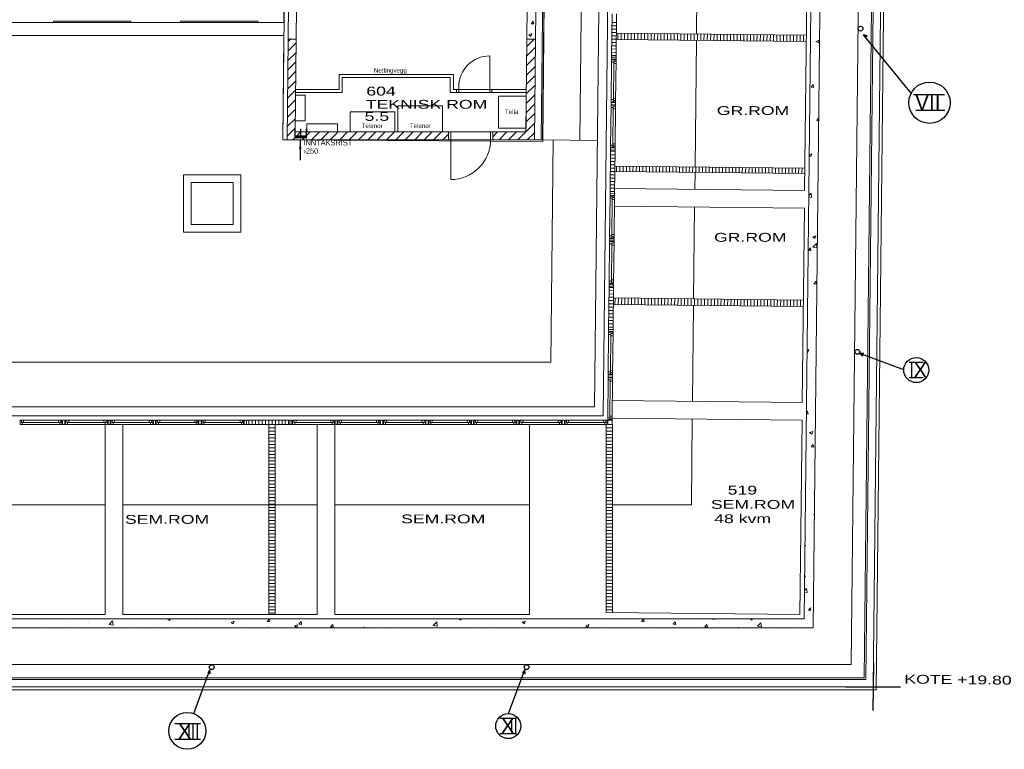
# Model space of a CAD drawing. Header units: millimetres. Extents: x 0 to 83727, y -867 to 61719.
# Tile 18 of 29: x 43952 to 66238, y 4804 to 21331. Entities that reach past the tile are written whole.
import ezdxf

# ---------------------------------------------------------------- set-up
doc = ezdxf.new("R2010")
doc.units = ezdxf.units.MM
doc.header["$LTSCALE"] = 50
doc.header["$MEASUREMENT"] = 0
doc.header["$PDMODE"] = 1
doc.linetypes.add('2V-CENT', pattern=[23, 20, -1.5, 0, -1.5])
doc.layers.get('0').update_dxf_attribs({"linetype": 'CONTINUOUS'})
for name, color, linetype in [('20606A200D001$0$A12-HEL1', 1, 'CONTINUOUS'), ('20606A200D001$0$A12-HEL2', 1, 'CONTINUOUS'), ('20606A200D001$0$A12-HEL3', 1, 'CONTINUOUS'), ('20606A200D001$0$A12-HEL4', 1, 'CONTINUOUS'), ('20606A200D001$0$A12-SKR1', 1, 'CONTINUOUS'), ('20606A200D001$0$A12-TXT1', 1, 'CONTINUOUS'), ('20606A200D001$0$A23-HEL1', 1, 'CONTINUOUS'), ('20606A200D001$0$A23-HEL2', 1, 'CONTINUOUS'), ('20606A200D001$0$A23-HEL3', 1, 'CONTINUOUS'), ('20606A200D001$0$A23-SKR1', 1, 'CONTINUOUS'), ('20606A200D001$0$A23-STI1', 1, 'CONTINUOUS'), ('20606A200D001$0$A24-HEL2', 1, 'CONTINUOUS'), ('20606A200D001$0$A24-SKR1', 1, 'CONTINUOUS'), ('20606A200D001$0$A26-HEL1', 1, 'CONTINUOUS'), ('20606A200D001$0$A26-HEL2', 1, 'CONTINUOUS'), ('20606A200D001$0$A26-HEL3', 1, 'CONTINUOUS'), ('20606A200D001$0$A26-STI1', 1, 'CONTINUOUS'), ('20606A200D001$0$A29-HEL1', 1, 'CONTINUOUS'), ('20606A200D001$0$omriss', 1, 'CONTINUOUS'), ('20606A200D001$0$Rominfo', 7, 'CONTINUOUS'), ('20606A200D001$0$Tekst', 7, 'CONTINUOUS'), ('V060-', 3, 'CONTINUOUS'), ('V070-', 3, 'CONTINUOUS'), ('V071-', 1, 'CONTINUOUS'), ('V090-', 2, 'CONTINUOUS'), ('V091', 1, 'CONTINUOUS')]:
    doc.layers.add(name, color=color, linetype=linetype)
doc.styles.add('20606A200D001$0$Standard', font='arial.ttf')
doc.styles.add('FISO', font='fiso')
doc.styles.add('SIMPLEX', font='SIMPLEX')

# ---------------------------------------------------------------- blocks, each defined once
blk = doc.blocks.new('VUN')
at = {"color": 0}
blk.add_circle((0, 0), 0.5, dxfattribs=at)
blk = doc.blocks.new('VAGG_P', base_point=(16250.5, 22586.5))
for p, q in [((16250, 22587.5), (16251, 22587.5)), ((16250, 22587.5), (16250, 22586.5)), ((16251, 22587.5), (16251, 22586.5))]:
    blk.add_line(p, q)
at = {"color": 6}
blk.add_line((16249.95, 22586.5), (16251.05, 22586.5), dxfattribs=at)
blk = doc.blocks.new('C3A', base_point=(16246, 22590.5))
at = {"color": 0, "linetype": 'ByBlock'}
blk.add_line((16247, 22590.5), (16246, 22590.5), dxfattribs=at)
blk = doc.blocks.new('K3A', base_point=(16246, 22590.5))
at = {"color": 0, "linetype": 'ByBlock'}
for p, q in [((16246, 22591), (16247, 22591)), ((16247, 22591), (16247, 22590)), ((16247, 22590), (16246, 22590))]:
    blk.add_line(p, q, dxfattribs=at)
blk = doc.blocks.new('33A', base_point=(16246, 22590.5))
blk.add_point((16247, 22590.5))
at = {"color": 0, "linetype": 'ByBlock'}
blk.add_blockref('K3A', (16246, 22590.5), dxfattribs=at)
at = {"color": 1, "linetype": '2V-CENT'}
blk.add_blockref('C3A', (16246, 22590.5), dxfattribs=at)
at = {"style": 'SIMPLEX', "flags": 3}
blk.add_attdef('0', (16246, 22590.5), '', height=1, dxfattribs=at)
blk = doc.blocks.new('V420', base_point=(455, 404.5))
blk.add_line((455, 404.5), (464, 404.5))
blk.add_solid([(455, 404.5), (459, 405), (459, 404)])
blk = doc.blocks.new('20606A200D001')
at = {"layer": '20606A200D001$0$A12-HEL1', "color": 7, "linetype": 'Continuous', "lineweight": 0}
for p, q in [((65118, 19815), (65118, 20153)), ((65188, 19745), (65188, 20083)), ((64351, 19685), (64132, 19685)), ((64351, 19107), (64351, 19685)), ((64130, 19107), (64351, 19107))]:
    blk.add_line(p, q, dxfattribs=at)
for points in [[(70899, 12624), (71277, 47251)], [(71097, 12424), (71476, 47181)], [(70899, 12624), (55205, 12624)], [(71097, 12424), (55205, 12424)]]:
    blk.add_lwpolyline(points, dxfattribs=at)
at = {"layer": '20606A200D001$0$A12-HEL2', "color": 7, "linetype": 'Continuous', "lineweight": 0}
for points in [[(75653, 17523), (75701, 21923)], [(75653, 17523), (71353, 17570)], [(75649, 17123), (71349, 17170)], [(75601, 12724), (75649, 17123)], [(75601, 12724), (71301, 12770)], [(75596, 12324), (71296, 12370)], [(75548, 7924), (75596, 12324)], [(59823, 7924), (59823, 12224)], [(60223, 7924), (60223, 12224)], [(69423, 7924), (69423, 12224)], [(59823, 7924), (55475, 7924)], [(64623, 7924), (60223, 7924)], [(69423, 7924), (65023, 7924)], [(75548, 7924), (71163, 7972)]]:
    blk.add_lwpolyline(points, dxfattribs=at)
for points in [[(68727, 18936), (69348, 18936), (69348, 19662), (68727, 19662)], [(66444, 18853), (67458, 18853), (67458, 19447), (66444, 19447)], [(65365, 18853), (66378, 18853), (66378, 19306), (65365, 19306)], [(64384, 18853), (65078, 18853), (65078, 19036), (64384, 19036)]]:
    blk.add_lwpolyline(points, close=True, dxfattribs=at)
at = {"layer": '20606A200D001$0$A12-HEL3', "color": 7, "linetype": 'Continuous', "lineweight": 0}
for points in [[(63965, 20954), (63942, 18674)], [(64145, 20952), (64124, 18853)], [(69365, 20954), (69344, 18853)], [(69565, 20954), (69542, 18674)], [(67595, 18853), (64124, 18853)], [(67595, 18674), (67595, 18853)], [(69344, 18853), (68595, 18853)], [(68595, 18674), (68595, 18853)], [(67595, 18674), (63942, 18674)], [(69542, 18674), (68595, 18674)]]:
    blk.add_lwpolyline(points, dxfattribs=at)
at = {"layer": '20606A200D001$0$A12-HEL4', "color": 7, "linetype": 'Continuous', "lineweight": 0}
for points in [[(75647, 7824), (76077, 47280)], [(75845, 7624), (76277, 47278)], [(63998, 24054), (63965, 20954)], [(64147, 20954), (64177, 23874)], [(69365, 20954), (69397, 23874)], [(69565, 20954), (69599, 24054)], [(64147, 20954), (63965, 20954)], [(69565, 20954), (69365, 20954)], [(75647, 7824), (27563, 7824)], [(75845, 7624), (27363, 7624)]]:
    blk.add_lwpolyline(points, dxfattribs=at)
at = {"layer": '20606A200D001$0$A12-SKR1', "color": 7, "linetype": 'Continuous', "lineweight": 0}
for points in [[(75971, 21395), (75971, 21395)], [(64022, 21300), (64022, 21300)], [(64056, 21385), (64056, 21385)], [(69454, 21376), (69454, 21376)], [(69461, 21305), (69509, 21362)], [(69461, 21305), (69521, 21300)], [(69521, 21300), (69509, 21362)], [(63964, 20901), (64016, 20954)], [(64010, 20967), (64010, 20967)], [(64026, 20987), (64026, 20987)], [(69363, 20785), (69532, 20954)], [(69410, 21052), (69480, 21079)], [(69410, 21052), (69459, 21018)], [(69459, 21018), (69480, 21079)], [(75836, 21139), (75836, 21139)], [(63962, 20687), (64144, 20869)], [(69361, 20571), (69563, 20773)], [(75820, 20807), (75820, 20807)], [(75836, 20905), (75836, 20905)], [(75910, 20905), (75980, 20931)], [(75910, 20905), (75959, 20871)], [(75959, 20871), (75980, 20931)], [(63960, 20473), (64142, 20655)], [(69359, 20357), (69561, 20559)], [(75816, 20658), (75816, 20658)], [(75955, 20507), (75955, 20507)], [(63958, 20258), (64140, 20440)], [(69357, 20142), (69559, 20344)], [(75804, 20474), (75804, 20474)], [(63955, 20044), (64137, 20226)], [(69355, 19928), (69557, 20130)], [(75788, 20141), (75788, 20141)], [(75946, 20150), (75946, 20150)], [(63953, 19830), (64135, 20012)], [(69353, 19714), (69555, 19916)], [(75799, 19867), (75847, 19924)], [(75799, 19867), (75858, 19861)], [(75858, 19861), (75847, 19924)], [(75914, 19951), (75914, 19951)], [(75964, 19861), (75964, 19861)], [(63951, 19616), (64133, 19798)], [(69350, 19499), (69552, 19701)], [(63949, 19401), (64131, 19583)], [(69348, 19285), (69550, 19487)], [(75897, 19590), (75897, 19590)], [(63947, 19187), (64129, 19369)], [(69346, 19071), (69548, 19273)], [(63945, 18973), (64127, 19155)], [(69344, 18857), (69546, 19059)], [(75884, 18955), (75884, 18955)], [(75929, 19113), (75971, 19162)], [(75929, 19113), (75970, 19109)], [(63943, 18758), (64125, 18940)], [(64070, 18674), (64250, 18853)], [(64282, 18674), (64462, 18853)], [(64494, 18674), (64674, 18853)], [(64706, 18674), (64886, 18853)], [(64918, 18674), (65098, 18853)], [(65130, 18674), (65310, 18853)], [(65343, 18674), (65523, 18853)], [(65555, 18674), (65735, 18853)], [(65767, 18674), (65947, 18853)], [(65979, 18674), (66159, 18853)], [(66191, 18674), (66371, 18853)], [(66403, 18674), (66583, 18853)], [(66615, 18674), (66795, 18853)], [(66828, 18674), (67007, 18853)], [(67040, 18674), (67220, 18853)], [(67252, 18674), (67432, 18853)], [(67464, 18674), (67595, 18804)], [(68595, 18744), (68705, 18853)], [(68737, 18674), (68917, 18853)], [(68949, 18674), (69129, 18853)], [(69161, 18674), (69341, 18853)], [(69373, 18674), (69544, 18844)], [(75929, 18884), (75929, 18884)], [(75762, 18333), (75819, 18355)], [(75762, 18319), (75798, 18294)], [(75798, 18294), (75819, 18355)], [(75839, 18145), (75839, 18145)], [(75960, 18214), (75960, 18214)], [(75823, 17784), (75823, 17784)], [(75912, 17617), (75912, 17617)], [(75752, 17414), (75802, 17465)], [(75812, 17370), (75802, 17465)], [(75808, 17405), (75808, 17405)], [(75934, 17438), (75934, 17438)], [(75751, 17380), (75812, 17370)], [(75943, 16947), (75943, 16947)], [(75817, 16760), (75817, 16760)], [(75839, 16474), (75909, 16501)], [(75888, 16440), (75909, 16501)], [(75765, 16340), (75765, 16340)], [(75839, 16474), (75888, 16440)], [(75843, 16244), (75922, 16324)], [(75895, 16351), (75895, 16351)], [(75932, 16229), (75922, 16324)], [(75937, 16362), (75937, 16362)], [(75738, 16173), (75784, 16226)], [(75738, 16169), (75794, 16163)], [(75794, 16163), (75784, 16226)], [(75843, 16244), (75932, 16229)], [(75736, 15853), (75736, 15853)], [(75748, 15979), (75748, 15979)], [(75860, 15633), (75860, 15633)], [(75926, 15681), (75926, 15681)], [(75865, 15416), (75914, 15472)], [(75865, 15416), (75925, 15410)], [(75925, 15410), (75914, 15472)], [(75879, 15085), (75879, 15085)], [(75865, 14810), (75865, 14810)], [(75910, 14415), (75910, 14415)], [(75713, 13873), (75727, 13864)], [(75714, 13911), (75748, 13924)], [(75727, 13864), (75748, 13924)], [(75786, 13828), (75786, 13828)], [(75862, 13819), (75862, 13819)], [(75789, 13260), (75789, 13260)], [(75883, 13121), (75883, 13121)], [(75893, 13149), (75893, 13149)], [(75867, 12760), (75867, 12760)], [(75698, 12503), (75720, 12528)], [(75731, 12466), (75720, 12528)], [(75799, 12615), (75799, 12615)], [(75845, 12553), (75845, 12553)], [(75698, 12469), (75731, 12466)], [(75767, 12044), (75838, 12070)], [(75767, 12044), (75817, 12010)], [(75817, 12010), (75838, 12070)], [(75711, 12022), (75711, 12022)], [(75876, 11883), (75876, 11883)], [(75718, 11708), (75718, 11708)], [(75801, 11718), (75850, 11775)], [(75801, 11718), (75861, 11712)], [(75861, 11712), (75850, 11775)], [(75809, 11315), (75809, 11315)], [(75828, 11287), (75828, 11287)], [(75876, 11222), (75876, 11222)], [(75792, 10954), (75792, 10954)], [(75860, 10889), (75860, 10889)], [(75844, 10556), (75844, 10556)], [(75847, 10665), (75847, 10665)], [(75859, 10616), (75859, 10616)], [(75829, 10224), (75829, 10224)], [(75858, 10190), (75873, 10196)], [(75858, 10190), (75873, 10179)], [(75811, 10020), (75811, 10020)], [(75813, 9891), (75813, 9891)], [(75665, 9489), (75677, 9494)], [(75665, 9460), (75677, 9494)], [(75734, 9510), (75734, 9510)], [(75797, 9558), (75797, 9558)], [(75718, 9149), (75718, 9149)], [(75781, 9225), (75781, 9225)], [(75843, 9350), (75843, 9350)], [(75771, 9115), (75771, 9115)], [(75657, 8769), (75667, 8768)], [(75667, 8768), (75658, 8818)], [(75766, 8893), (75766, 8893)], [(75795, 8754), (75795, 8754)], [(75830, 8803), (75830, 8803)], [(75654, 8470), (75698, 8514)], [(75708, 8419), (75698, 8514)], [(75750, 8560), (75750, 8560)], [(75780, 8470), (75780, 8470)], [(75654, 8428), (75708, 8419)], [(75734, 8227), (75734, 8227)], [(75738, 8020), (75786, 8077)], [(75797, 8014), (75786, 8077)], [(75826, 8084), (75826, 8084)], [(59249, 7800), (59249, 7800)], [(60299, 7802), (60299, 7802)], [(61235, 7824), (61285, 7790)], [(61285, 7790), (61296, 7824)], [(63490, 7766), (63539, 7824)], [(63550, 7761), (63539, 7824)], [(63860, 7809), (63860, 7809)], [(64776, 7808), (64776, 7808)], [(67107, 7812), (67107, 7812)], [(67318, 7813), (67318, 7813)], [(67827, 7824), (67873, 7792)], [(67873, 7792), (67884, 7824)], [(69651, 7823), (69651, 7823)], [(71294, 7824), (71301, 7823)], [(71301, 7823), (71301, 7824)], [(71959, 7765), (72007, 7823)], [(72019, 7760), (72007, 7823)], [(72238, 7817), (72238, 7817)], [(73061, 7820), (73061, 7820)], [(73520, 7822), (73522, 7824)], [(73520, 7822), (73609, 7808)], [(73609, 7808), (73607, 7824)], [(74419, 7824), (74462, 7795)], [(74462, 7794), (74472, 7824)], [(75718, 7894), (75718, 7894)], [(75738, 8020), (75797, 8014)], [(57989, 7634), (57989, 7634)], [(58367, 7684), (58367, 7684)], [(58375, 7758), (58375, 7758)], [(58429, 7625), (58429, 7625)], [(58908, 7736), (58908, 7736)], [(58934, 7689), (58934, 7689)], [(58999, 7767), (58999, 7767)], [(59156, 7678), (59156, 7678)], [(59442, 7713), (59442, 7713)], [(59454, 7764), (59454, 7764)], [(59739, 7778), (59739, 7778)], [(59911, 7694), (59989, 7776)], [(59911, 7694), (60000, 7681)], [(59976, 7690), (59976, 7690)], [(60000, 7681), (59989, 7776)], [(60510, 7668), (60510, 7668)], [(60562, 7659), (60562, 7659)], [(60833, 7780), (60833, 7780)], [(60979, 7640), (60979, 7640)], [(61044, 7645), (61044, 7645)], [(61145, 7759), (61145, 7759)], [(61257, 7705), (61257, 7705)], [(61367, 7757), (61367, 7757)], [(61493, 7710), (61493, 7710)], [(61507, 7738), (61507, 7738)], [(61886, 7788), (61886, 7788)], [(61901, 7735), (61901, 7735)], [(61998, 7774), (61998, 7774)], [(62434, 7712), (62434, 7712)], [(62672, 7744), (62742, 7771)], [(62672, 7744), (62722, 7710)], [(62722, 7710), (62742, 7770)], [(62968, 7689), (62968, 7689)], [(63277, 7709), (63277, 7709)], [(63490, 7766), (63550, 7761)], [(63502, 7667), (63502, 7667)], [(63515, 7642), (63515, 7642)], [(63524, 7651), (63524, 7651)], [(63766, 7675), (63766, 7675)], [(64036, 7644), (64036, 7644)], [(64043, 7726), (64043, 7726)], [(64109, 7664), (64179, 7690)], [(64109, 7664), (64159, 7630)], [(64144, 7725), (64144, 7725)], [(64159, 7630), (64179, 7690)], [(64208, 7704), (64256, 7761)], [(64208, 7704), (64267, 7698)], [(64267, 7698), (64256, 7761)], [(64557, 7796), (64557, 7796)], [(64925, 7641), (64973, 7698)], [(64925, 7641), (64985, 7636)], [(64985, 7635), (64973, 7698)], [(65680, 7624), (65690, 7635)], [(65693, 7624), (65690, 7635)], [(66082, 7673), (66082, 7673)], [(66402, 7663), (66402, 7663)], [(66587, 7737), (66587, 7737)], [(66735, 7713), (66735, 7713)], [(67034, 7746), (67034, 7746)], [(67249, 7675), (67327, 7757)], [(67249, 7675), (67338, 7662)], [(67284, 7779), (67284, 7779)], [(67338, 7662), (67327, 7757)], [(68141, 7694), (68141, 7694)], [(68633, 7688), (68633, 7688)], [(68724, 7794), (68724, 7794)], [(69146, 7759), (69146, 7759)], [(69261, 7746), (69331, 7773)], [(69261, 7746), (69311, 7712)], [(69292, 7683), (69292, 7683)], [(69311, 7712), (69331, 7773)], [(69543, 7716), (69543, 7716)], [(69921, 7766), (69921, 7766)], [(70272, 7644), (70272, 7644)], [(70672, 7635), (70672, 7635)], [(70698, 7666), (70768, 7693)], [(70698, 7666), (70748, 7632)], [(70748, 7632), (70768, 7693)], [(70855, 7744), (70855, 7744)], [(71177, 7699), (71177, 7699)], [(71696, 7774), (71696, 7774)], [(71801, 7654), (71801, 7654)], [(71959, 7765), (72019, 7760)], [(72179, 7704), (72179, 7704)], [(72676, 7703), (72724, 7760)], [(72676, 7703), (72736, 7697)], [(72736, 7697), (72724, 7760)], [(72772, 7794), (72772, 7794)], [(72811, 7787), (72811, 7787)], [(73222, 7651), (73222, 7651)], [(73306, 7772), (73306, 7772)], [(73393, 7640), (73442, 7697)], [(73393, 7640), (73453, 7635)], [(73453, 7635), (73442, 7697)], [(73730, 7648), (73730, 7648)], [(73736, 7721), (73736, 7721)], [(73839, 7749), (73839, 7749)], [(74150, 7624), (74159, 7635)], [(74161, 7624), (74159, 7635)], [(74241, 7785), (74241, 7785)], [(74313, 7748), (74313, 7748)], [(74373, 7727), (74373, 7727)], [(74588, 7656), (74665, 7738)], [(74588, 7656), (74676, 7643)], [(74676, 7643), (74665, 7738)], [(74907, 7704), (74907, 7704)], [(75136, 7629), (75136, 7629)], [(75441, 7682), (75441, 7682)], [(75719, 7729), (75719, 7729)]]:
    blk.add_lwpolyline(points, dxfattribs=at)
at = {"layer": '20606A200D001$0$A23-HEL1', "color": 7, "linetype": 'Continuous', "lineweight": 0}
for points in [[(58650, 21359), (60400, 21359)], [(58650, 21334), (58650, 21359)], [(60400, 21334), (60400, 21359)], [(61530, 21359), (63280, 21359)], [(61530, 21334), (61530, 21359)], [(63280, 21334), (63280, 21359)], [(68527, 19875), (68527, 20575)], [(67827, 19745), (67827, 19875)], [(68527, 19745), (68527, 19875)], [(67777, 19815), (68577, 19815)], [(68577, 19745), (67777, 19745)], [(68595, 18853), (67595, 18853)], [(67645, 18671), (67645, 18853)], [(68545, 18671), (68545, 18853)], [(67595, 18674), (68595, 18674)], [(67645, 18674), (67645, 17774)], [(57895, 12324), (58845, 12324)], [(57895, 12324), (57895, 12224)], [(57925, 12274), (57925, 12324)], [(57925, 12274), (58845, 12274)], [(57945, 12224), (57945, 12274)], [(57975, 12274), (57975, 12324)], [(58765, 12274), (58765, 12324)], [(58795, 12224), (58795, 12274)], [(58815, 12274), (58815, 12324)], [(58845, 12324), (58845, 12224)], [(57895, 12224), (58845, 12224)]]:
    blk.add_lwpolyline(points, dxfattribs=at)
for centre, radius, start, end in [((68527, 19875), 700, 90.0001, 180), ((67645, 18674), 900, 270, 0.0001)]:
    blk.add_arc(centre, radius, start, end, dxfattribs=at)
at = {"layer": '20606A200D001$0$A23-HEL2', "color": 7, "linetype": 'Continuous', "lineweight": 0}
for points in [[(69692, 18674), (70002, 47265)], [(71296, 21527), (71286, 20547)], [(71386, 20546), (71396, 21526)], [(71285, 20484), (71275, 19534)], [(71284, 20434), (71334, 20434)], [(71385, 20483), (71285, 20484)], [(71335, 20454), (71325, 19534)], [(71334, 20404), (71384, 20403)], [(71335, 20454), (71385, 20453)], [(71385, 20483), (71375, 19533)], [(71325, 19614), (71375, 19613)], [(71274, 19456), (71263, 18506)], [(71273, 19406), (71323, 19406)], [(71374, 19455), (71274, 19456)], [(71275, 19584), (71325, 19584)], [(71375, 19533), (71275, 19534)], [(71323, 19426), (71313, 18506)], [(71323, 19426), (71373, 19425)], [(71325, 19564), (71375, 19563)], [(71374, 19455), (71363, 18505)], [(71323, 19376), (71373, 19375)], [(71363, 18505), (71263, 18506)], [(71264, 18556), (71314, 18556)], [(71314, 18586), (71364, 18585)], [(71314, 18536), (71364, 18535)], [(71263, 18443), (71252, 17463)], [(71352, 17462), (71363, 18442)], [(71251, 17400), (71241, 16450)], [(71351, 17399), (71251, 17400)], [(71351, 17399), (71341, 16449)], [(71251, 17350), (71301, 17350)], [(71301, 17370), (71291, 16450)], [(71300, 17320), (71350, 17319)], [(71301, 17370), (71351, 17369)], [(71242, 16500), (71292, 16500)], [(71292, 16530), (71342, 16529)], [(71240, 16372), (71230, 15422)], [(71340, 16371), (71240, 16372)], [(71240, 16322), (71290, 16322)], [(71341, 16449), (71241, 16450)], [(71290, 16342), (71280, 15422)], [(71289, 16292), (71339, 16291)], [(71290, 16342), (71340, 16341)], [(71291, 16480), (71341, 16479)], [(71340, 16371), (71330, 15421)], [(71230, 15472), (71280, 15472)], [(71330, 15421), (71230, 15422)], [(71280, 15452), (71330, 15451)], [(71281, 15502), (71331, 15501)], [(71229, 15359), (71218, 14379)], [(71318, 14378), (71329, 15358)], [(71218, 14316), (71207, 13367)], [(71217, 14266), (71267, 14266)], [(71318, 14315), (71218, 14316)], [(71267, 14286), (71257, 13366)], [(71267, 14286), (71317, 14285)], [(71318, 14315), (71307, 13365)], [(71267, 14236), (71317, 14235)], [(71208, 13417), (71258, 13416)], [(71258, 13446), (71308, 13445)], [(71258, 13396), (71308, 13395)], [(71206, 13289), (71196, 12339)], [(71306, 13287), (71206, 13289)], [(71206, 13239), (71256, 13238)], [(71307, 13365), (71207, 13367)], [(71256, 13258), (71246, 12338)], [(71256, 13258), (71306, 13257)], [(71256, 13208), (71306, 13207)], [(71306, 13287), (71296, 12337)], [(58923, 12324), (59873, 12324)], [(58923, 12324), (58923, 12224)], [(58953, 12274), (58953, 12324)], [(58953, 12274), (59873, 12274)], [(58973, 12224), (58973, 12274)], [(59003, 12274), (59003, 12324)], [(59793, 12274), (59793, 12324)], [(59823, 12224), (59823, 12274)], [(59843, 12274), (59843, 12324)], [(59873, 12324), (59873, 12224)], [(59951, 12324), (60901, 12324)], [(59951, 12324), (59951, 12224)], [(59981, 12274), (59981, 12324)], [(59981, 12274), (60901, 12274)], [(60001, 12224), (60001, 12274)], [(60031, 12274), (60031, 12324)], [(60821, 12274), (60821, 12324)], [(60851, 12224), (60851, 12274)], [(60871, 12274), (60871, 12324)], [(60901, 12324), (60901, 12224)], [(60979, 12324), (61929, 12324)], [(60979, 12324), (60979, 12224)], [(61009, 12274), (61009, 12324)], [(61009, 12274), (61929, 12274)], [(61029, 12224), (61029, 12274)], [(61059, 12274), (61059, 12324)], [(61849, 12274), (61849, 12324)], [(61879, 12224), (61879, 12274)], [(61899, 12274), (61899, 12324)], [(61929, 12324), (61929, 12224)], [(62007, 12324), (62957, 12324)], [(62007, 12324), (62007, 12224)], [(62037, 12274), (62037, 12324)], [(62037, 12274), (62957, 12274)], [(62057, 12224), (62057, 12274)], [(62087, 12274), (62087, 12324)], [(62877, 12274), (62877, 12324)], [(62907, 12224), (62907, 12274)], [(62927, 12274), (62927, 12324)], [(62957, 12324), (62957, 12224)], [(63020, 12324), (64000, 12324)], [(64063, 12324), (65013, 12324)], [(64063, 12324), (64063, 12224)], [(64093, 12274), (64093, 12324)], [(64093, 12274), (65013, 12274)], [(64113, 12224), (64113, 12274)], [(64143, 12274), (64143, 12324)], [(64933, 12274), (64933, 12324)], [(64963, 12224), (64963, 12274)], [(64983, 12274), (64983, 12324)], [(65013, 12324), (65013, 12224)], [(65091, 12324), (66041, 12324)], [(65091, 12324), (65091, 12224)], [(65121, 12274), (65121, 12324)], [(65121, 12274), (66041, 12274)], [(65141, 12224), (65141, 12274)], [(65171, 12274), (65171, 12324)], [(65961, 12274), (65961, 12324)], [(65991, 12224), (65991, 12274)], [(66011, 12274), (66011, 12324)], [(66041, 12324), (66041, 12224)], [(66119, 12324), (67069, 12324)], [(66119, 12324), (66119, 12224)], [(66149, 12274), (66149, 12324)], [(66149, 12274), (67069, 12274)], [(66169, 12224), (66169, 12274)], [(66199, 12274), (66199, 12324)], [(66989, 12274), (66989, 12324)], [(67019, 12224), (67019, 12274)], [(67039, 12274), (67039, 12324)], [(67069, 12324), (67069, 12224)], [(67147, 12324), (68097, 12324)], [(67147, 12324), (67147, 12224)], [(67177, 12274), (67177, 12324)], [(67177, 12274), (68097, 12274)], [(67197, 12224), (67197, 12274)], [(67227, 12274), (67227, 12324)], [(68017, 12274), (68017, 12324)], [(68047, 12224), (68047, 12274)], [(68067, 12274), (68067, 12324)], [(68097, 12324), (68097, 12224)], [(68175, 12324), (69125, 12324)], [(68175, 12324), (68175, 12224)], [(68205, 12274), (68205, 12324)], [(68205, 12274), (69125, 12274)], [(68225, 12224), (68225, 12274)], [(68255, 12274), (68255, 12324)], [(69045, 12274), (69045, 12324)], [(69075, 12224), (69075, 12274)], [(69095, 12274), (69095, 12324)], [(69125, 12324), (69125, 12224)], [(69203, 12324), (70153, 12324)], [(69203, 12324), (69203, 12224)], [(69233, 12274), (69233, 12324)], [(69233, 12274), (70153, 12274)], [(69253, 12224), (69253, 12274)], [(69283, 12274), (69283, 12324)], [(70073, 12274), (70073, 12324)], [(70103, 12224), (70103, 12274)], [(70123, 12274), (70123, 12324)], [(70153, 12324), (70153, 12224)], [(70231, 12324), (71181, 12324)], [(70231, 12324), (70231, 12224)], [(70261, 12274), (70261, 12324)], [(70261, 12274), (71181, 12274)], [(70281, 12224), (70281, 12274)], [(70311, 12274), (70311, 12324)], [(71101, 12274), (71101, 12324)], [(71131, 12224), (71131, 12274)], [(71151, 12274), (71151, 12324)], [(71181, 12324), (71181, 12224)], [(71296, 12337), (71196, 12339)], [(71196, 12324), (71196, 12224)], [(71196, 12324), (71296, 12324)], [(71197, 12389), (71247, 12388)], [(71246, 12368), (71296, 12367)], [(71247, 12418), (71297, 12417)], [(71296, 12324), (71296, 12224)], [(58923, 12224), (59873, 12224)], [(59951, 12224), (60901, 12224)], [(60979, 12224), (61929, 12224)], [(62007, 12224), (62957, 12224)], [(64000, 12224), (63020, 12224)], [(64063, 12224), (65013, 12224)], [(65091, 12224), (66041, 12224)], [(66119, 12224), (67069, 12224)], [(67147, 12224), (68097, 12224)], [(68175, 12224), (69125, 12224)], [(69203, 12224), (70153, 12224)], [(70231, 12224), (71181, 12224)], [(71196, 12224), (71296, 12224)]]:
    blk.add_lwpolyline(points, dxfattribs=at)
for points in [[(71386, 20546), (71286, 20547), (71285, 20499), (71385, 20498)], [(71374, 19518), (71274, 19519), (71274, 19471), (71374, 19470)], [(71363, 18490), (71263, 18491), (71263, 18443), (71363, 18442)], [(71352, 17462), (71252, 17463), (71252, 17415), (71351, 17414)], [(71341, 16434), (71241, 16435), (71240, 16387), (71340, 16386)], [(71330, 15406), (71230, 15407), (71229, 15359), (71329, 15358)], [(71318, 14378), (71218, 14379), (71218, 14331), (71318, 14330)], [(71307, 13350), (71207, 13352), (71207, 13304), (71307, 13302)], [(58860, 12324), (58860, 12224), (58908, 12224), (58908, 12324)], [(59888, 12324), (59888, 12224), (59936, 12224), (59936, 12324)], [(60916, 12324), (60916, 12224), (60964, 12224), (60964, 12324)], [(61944, 12324), (61944, 12224), (61992, 12224), (61992, 12324)], [(62972, 12324), (62972, 12224), (63020, 12224), (63020, 12324)], [(64000, 12324), (64000, 12224), (64048, 12224), (64048, 12324)], [(65028, 12324), (65028, 12224), (65076, 12224), (65076, 12324)], [(66056, 12324), (66056, 12224), (66104, 12224), (66104, 12324)], [(67084, 12324), (67084, 12224), (67132, 12224), (67132, 12324)], [(68112, 12324), (68112, 12224), (68160, 12224), (68160, 12324)], [(69140, 12324), (69140, 12224), (69188, 12224), (69188, 12324)], [(70168, 12324), (70168, 12224), (70216, 12224), (70216, 12324)]]:
    blk.add_lwpolyline(points, close=True, dxfattribs=at)
at = {"layer": '20606A200D001$0$A23-HEL3', "color": 7, "linetype": 'Continuous', "lineweight": 0}
blk.add_line((67703, 19745), (67633, 19745), dxfattribs=at)
for points in [[(63842, 18674), (64183, 50129)], [(69722, 18674), (70032, 47265)], [(63868, 21334), (22214, 21334)], [(63868, 21034), (55205, 21034)], [(67703, 19815), (67703, 20153), (65118, 20153)], [(67633, 19745), (67633, 20083), (65188, 20083)], [(65118, 19815), (64133, 19815)], [(65188, 19745), (64133, 19745)], [(69354, 19815), (67703, 19815)], [(69353, 19745), (67703, 19745)], [(67777, 19745), (67777, 19815)], [(68577, 19745), (68577, 19815)], [(63942, 18674), (63842, 18674)], [(69722, 18674), (69542, 18674)]]:
    blk.add_lwpolyline(points, dxfattribs=at)
at = {"layer": '20606A200D001$0$A23-SKR1', "color": 7, "linetype": 'Continuous', "lineweight": 0}
for points in [[(71293, 21257), (71393, 21256)], [(71293, 21182), (71393, 21181)], [(71294, 21332), (71394, 21331)], [(71290, 20957), (71390, 20956)], [(71291, 21032), (71391, 21031)], [(71292, 21107), (71392, 21106)], [(71288, 20807), (71388, 20806)], [(71288, 20732), (71388, 20731)], [(71289, 20882), (71389, 20881)], [(71286, 20582), (71386, 20581)], [(71287, 20657), (71387, 20656)], [(71262, 18407), (71362, 18406)], [(71262, 18332), (71361, 18331)], [(71259, 18107), (71359, 18106)], [(71260, 18182), (71360, 18181)], [(71261, 18257), (71361, 18256)], [(71257, 17957), (71357, 17956)], [(71257, 17882), (71357, 17881)], [(71258, 18032), (71358, 18031)], [(71254, 17657), (71354, 17656)], [(71255, 17732), (71355, 17731)], [(71256, 17807), (71356, 17806)], [(71253, 17582), (71353, 17581)], [(71253, 17507), (71353, 17506)], [(71227, 15183), (71327, 15182)], [(71228, 15258), (71328, 15257)], [(71229, 15333), (71329, 15332)], [(71225, 14958), (71325, 14957)], [(71226, 15108), (71326, 15107)], [(71226, 15033), (71326, 15032)], [(71222, 14733), (71322, 14732)], [(71223, 14808), (71323, 14807)], [(71224, 14883), (71324, 14882)], [(71220, 14508), (71320, 14507)], [(71221, 14658), (71321, 14657)], [(71221, 14583), (71321, 14582)], [(71219, 14433), (71319, 14432)], [(63075, 12224), (63075, 12324)], [(63150, 12224), (63150, 12324)], [(63225, 12224), (63225, 12324)], [(63300, 12224), (63300, 12324)], [(63375, 12224), (63375, 12324)], [(63450, 12224), (63450, 12324)], [(63525, 12224), (63525, 12324)], [(63600, 12224), (63600, 12324)], [(63675, 12224), (63675, 12324)], [(63750, 12224), (63750, 12324)], [(63825, 12224), (63825, 12324)], [(63900, 12224), (63900, 12324)], [(63975, 12224), (63975, 12324)]]:
    blk.add_lwpolyline(points, dxfattribs=at)
at = {"layer": '20606A200D001$0$A23-STI1', "color": 7, "linetype": 'Continuous', "lineweight": 0}
for points in [[(77205, 6284), (77681, 49901)], [(77205, 6284), (26010, 6284)]]:
    blk.add_lwpolyline(points, dxfattribs=at)
at = {"layer": '20606A200D001$0$A24-HEL2', "color": 7, "linetype": 'Continuous', "lineweight": 0}
for points in [[(71392, 21091), (75691, 21044)], [(71390, 20946), (75690, 20899)], [(71359, 18079), (75658, 18032)], [(71357, 17959), (75657, 17912)], [(71325, 14947), (75624, 14900)], [(71326, 15092), (75626, 15045)], [(71163, 7972), (71163, 12224)], [(71295, 12224), (71308, 12224)], [(71308, 7970), (71308, 12224)]]:
    blk.add_lwpolyline(points, dxfattribs=at)
at = {"layer": '20606A200D001$0$A24-SKR1', "color": 7, "linetype": 'Continuous', "lineweight": 0}
for points in [[(71427, 20946), (71428, 21091)], [(71502, 20945), (71503, 21090)], [(71577, 20944), (71578, 21089)], [(71652, 20943), (71653, 21088)], [(71727, 20943), (71728, 21088)], [(71802, 20942), (71803, 21087)], [(71877, 20941), (71878, 21086)], [(71952, 20940), (71953, 21085)], [(72027, 20939), (72028, 21084)], [(72102, 20938), (72103, 21083)], [(72177, 20938), (72178, 21083)], [(72252, 20937), (72253, 21082)], [(72327, 20936), (72328, 21081)], [(72402, 20935), (72403, 21080)], [(72477, 20934), (72478, 21079)], [(72552, 20934), (72553, 21079)], [(72627, 20933), (72628, 21078)], [(72701, 20932), (72703, 21077)], [(72776, 20931), (72778, 21076)], [(72851, 20930), (72853, 21075)], [(72926, 20929), (72928, 21074)], [(73001, 20929), (73003, 21074)], [(73076, 20928), (73078, 21073)], [(73151, 20927), (73153, 21072)], [(73226, 20926), (73228, 21071)], [(73301, 20925), (73303, 21070)], [(73376, 20925), (73378, 21070)], [(73451, 20924), (73453, 21069)], [(73526, 20923), (73528, 21068)], [(73601, 20922), (73603, 21067)], [(73676, 20921), (73678, 21066)], [(73751, 20920), (73753, 21065)], [(73826, 20920), (73828, 21065)], [(73901, 20919), (73903, 21064)], [(73976, 20918), (73978, 21063)], [(74051, 20917), (74053, 21062)], [(74126, 20916), (74128, 21061)], [(74201, 20916), (74203, 21061)], [(74276, 20915), (74278, 21060)], [(74351, 20914), (74353, 21059)], [(74426, 20913), (74428, 21058)], [(74501, 20912), (74503, 21057)], [(74576, 20911), (74578, 21056)], [(74651, 20911), (74653, 21056)], [(74726, 20910), (74728, 21055)], [(74801, 20909), (74803, 21054)], [(74876, 20908), (74878, 21053)], [(74951, 20907), (74953, 21052)], [(75026, 20907), (75028, 21052)], [(75101, 20906), (75103, 21051)], [(75176, 20905), (75178, 21050)], [(75251, 20904), (75253, 21049)], [(75326, 20903), (75328, 21048)], [(75401, 20902), (75403, 21047)], [(75476, 20902), (75478, 21047)], [(75551, 20901), (75553, 21046)], [(75626, 20900), (75628, 21045)], [(71394, 17959), (71395, 18079)], [(71469, 17958), (71470, 18078)], [(71544, 17957), (71545, 18077)], [(71619, 17956), (71620, 18076)], [(71694, 17955), (71695, 18075)], [(71769, 17954), (71770, 18074)], [(71844, 17954), (71845, 18074)], [(71919, 17953), (71920, 18073)], [(71994, 17952), (71995, 18072)], [(72069, 17951), (72070, 18071)], [(72144, 17950), (72145, 18070)], [(72219, 17950), (72220, 18070)], [(72294, 17949), (72295, 18069)], [(72369, 17948), (72370, 18068)], [(72444, 17947), (72445, 18067)], [(72519, 17946), (72520, 18066)], [(72594, 17945), (72595, 18065)], [(72669, 17945), (72670, 18065)], [(72744, 17944), (72745, 18064)], [(72819, 17943), (72820, 18063)], [(72894, 17942), (72895, 18062)], [(72969, 17941), (72970, 18061)], [(73044, 17941), (73045, 18061)], [(73119, 17940), (73120, 18060)], [(73194, 17939), (73195, 18059)], [(73269, 17938), (73270, 18058)], [(73344, 17937), (73345, 18057)], [(73419, 17936), (73420, 18056)], [(73494, 17936), (73495, 18056)], [(73569, 17935), (73570, 18055)], [(73644, 17934), (73645, 18054)], [(73719, 17933), (73720, 18053)], [(73794, 17932), (73795, 18052)], [(73869, 17932), (73870, 18052)], [(73944, 17931), (73945, 18051)], [(74019, 17930), (74020, 18050)], [(74094, 17929), (74095, 18049)], [(74169, 17928), (74170, 18048)], [(74244, 17927), (74245, 18047)], [(74319, 17927), (74320, 18047)], [(74394, 17926), (74395, 18046)], [(74469, 17925), (74470, 18045)], [(74544, 17924), (74545, 18044)], [(74619, 17923), (74620, 18043)], [(74694, 17923), (74695, 18043)], [(74769, 17922), (74770, 18042)], [(74844, 17921), (74845, 18041)], [(74919, 17920), (74920, 18040)], [(74994, 17919), (74995, 18039)], [(75069, 17918), (75070, 18038)], [(75144, 17918), (75145, 18038)], [(75219, 17917), (75220, 18037)], [(75294, 17916), (75295, 18036)], [(75369, 17915), (75370, 18035)], [(75444, 17914), (75445, 18034)], [(75519, 17914), (75520, 18034)], [(75594, 17913), (75595, 18033)], [(71361, 14946), (71363, 15091)], [(71436, 14945), (71438, 15090)], [(71511, 14945), (71513, 15090)], [(71586, 14944), (71588, 15089)], [(71661, 14943), (71663, 15088)], [(71736, 14942), (71738, 15087)], [(71811, 14941), (71813, 15086)], [(71886, 14940), (71888, 15085)], [(71961, 14940), (71963, 15085)], [(72036, 14939), (72038, 15084)], [(72111, 14938), (72113, 15083)], [(72186, 14937), (72188, 15082)], [(72261, 14936), (72263, 15081)], [(72336, 14936), (72338, 15081)], [(72411, 14935), (72413, 15080)], [(72486, 14934), (72488, 15079)], [(72561, 14933), (72563, 15078)], [(72636, 14932), (72638, 15077)], [(72711, 14931), (72713, 15076)], [(72786, 14931), (72788, 15076)], [(72861, 14930), (72863, 15075)], [(72936, 14929), (72938, 15074)], [(73011, 14928), (73013, 15073)], [(73086, 14927), (73088, 15072)], [(73161, 14927), (73163, 15072)], [(73236, 14926), (73238, 15071)], [(73311, 14925), (73313, 15070)], [(73386, 14924), (73388, 15069)], [(73461, 14923), (73463, 15068)], [(73536, 14922), (73538, 15067)], [(73611, 14922), (73613, 15067)], [(73686, 14921), (73688, 15066)], [(73761, 14920), (73763, 15065)], [(73836, 14919), (73838, 15064)], [(73911, 14918), (73913, 15063)], [(73986, 14918), (73988, 15063)], [(74061, 14917), (74063, 15062)], [(74136, 14916), (74138, 15061)], [(74211, 14915), (74213, 15060)], [(74286, 14914), (74288, 15059)], [(74361, 14913), (74363, 15058)], [(74436, 14913), (74438, 15058)], [(74511, 14912), (74513, 15057)], [(74586, 14911), (74588, 15056)], [(74661, 14910), (74663, 15055)], [(74736, 14909), (74738, 15054)], [(74811, 14909), (74813, 15054)], [(74886, 14908), (74888, 15053)], [(74961, 14907), (74963, 15052)], [(75036, 14906), (75037, 15051)], [(75111, 14905), (75112, 15050)], [(75186, 14904), (75187, 15049)], [(75261, 14904), (75262, 15049)], [(75336, 14903), (75337, 15048)], [(75411, 14902), (75412, 15047)], [(75486, 14901), (75487, 15046)], [(75561, 14900), (75562, 15045)], [(63525, 12150), (63670, 12150)], [(63525, 12075), (63670, 12075)], [(71163, 12150), (71308, 12150)], [(71163, 12075), (71308, 12075)], [(63525, 12000), (63670, 12000)], [(63525, 11925), (63670, 11925)], [(63525, 11850), (63670, 11850)], [(71163, 12000), (71308, 12000)], [(71163, 11925), (71308, 11925)], [(71163, 11850), (71308, 11850)], [(63525, 11775), (63670, 11775)], [(63525, 11700), (63670, 11700)], [(63525, 11625), (63670, 11625)], [(71163, 11775), (71308, 11775)], [(71163, 11700), (71308, 11700)], [(71163, 11625), (71308, 11625)], [(63525, 11550), (63670, 11550)], [(63525, 11475), (63670, 11475)], [(63525, 11400), (63670, 11400)], [(71163, 11550), (71308, 11550)], [(71163, 11475), (71308, 11475)], [(71163, 11400), (71308, 11400)], [(63525, 11325), (63670, 11325)], [(63525, 11250), (63670, 11250)], [(63525, 11175), (63670, 11175)], [(71163, 11325), (71308, 11325)], [(71163, 11250), (71308, 11250)], [(71163, 11175), (71308, 11175)], [(63525, 11100), (63670, 11100)], [(63525, 11025), (63670, 11025)], [(63525, 10950), (63670, 10950)], [(71163, 11100), (71308, 11100)], [(71163, 11025), (71308, 11025)], [(71163, 10950), (71308, 10950)], [(63525, 10875), (63670, 10875)], [(63525, 10800), (63670, 10800)], [(63525, 10725), (63670, 10725)], [(71163, 10875), (71308, 10875)], [(71163, 10800), (71308, 10800)], [(71163, 10725), (71308, 10725)], [(63525, 10650), (63670, 10650)], [(63525, 10575), (63670, 10575)], [(63525, 10500), (63670, 10500)], [(71163, 10650), (71308, 10650)], [(71163, 10575), (71308, 10575)], [(71163, 10500), (71308, 10500)], [(63525, 10425), (63670, 10425)], [(63525, 10350), (63670, 10350)], [(63525, 10275), (63670, 10275)], [(71163, 10425), (71308, 10425)], [(71163, 10350), (71308, 10350)], [(71163, 10275), (71308, 10275)], [(63525, 10200), (63670, 10200)], [(63525, 10125), (63670, 10125)], [(63525, 10050), (63670, 10050)], [(71163, 10200), (71308, 10200)], [(71163, 10125), (71308, 10125)], [(71163, 10050), (71308, 10050)], [(63525, 9975), (63670, 9975)], [(63525, 9900), (63670, 9900)], [(63525, 9825), (63670, 9825)], [(71163, 9975), (71308, 9975)], [(71163, 9900), (71308, 9900)], [(71163, 9825), (71308, 9825)], [(63525, 9750), (63670, 9750)], [(63525, 9675), (63670, 9675)], [(63525, 9600), (63670, 9600)], [(71163, 9750), (71308, 9750)], [(71163, 9675), (71308, 9675)], [(71163, 9600), (71308, 9600)], [(63525, 9525), (63670, 9525)], [(63525, 9450), (63670, 9450)], [(63525, 9375), (63670, 9375)], [(71163, 9525), (71308, 9525)], [(71163, 9450), (71308, 9450)], [(71163, 9375), (71308, 9375)], [(63525, 9300), (63670, 9300)], [(63525, 9225), (63670, 9225)], [(63525, 9150), (63670, 9150)], [(71163, 9300), (71308, 9300)], [(71163, 9225), (71308, 9225)], [(71163, 9150), (71308, 9150)], [(63525, 9075), (63670, 9075)], [(63525, 9000), (63670, 9000)], [(63525, 8925), (63670, 8925)], [(71163, 9075), (71308, 9075)], [(71163, 9000), (71308, 9000)], [(71163, 8925), (71308, 8925)], [(63525, 8850), (63670, 8850)], [(63525, 8775), (63670, 8775)], [(63525, 8700), (63670, 8700)], [(71163, 8850), (71308, 8850)], [(71163, 8775), (71308, 8775)], [(71163, 8700), (71308, 8700)], [(63525, 8625), (63670, 8625)], [(63525, 8550), (63670, 8550)], [(63525, 8475), (63670, 8475)], [(71163, 8625), (71308, 8625)], [(71163, 8550), (71308, 8550)], [(71163, 8475), (71308, 8475)], [(63525, 8400), (63670, 8400)], [(63525, 8325), (63670, 8325)], [(63525, 8250), (63670, 8250)], [(71163, 8400), (71308, 8400)], [(71163, 8325), (71308, 8325)], [(71163, 8250), (71308, 8250)], [(63525, 8175), (63670, 8175)], [(63525, 8100), (63670, 8100)], [(63525, 8025), (63670, 8025)], [(71163, 8175), (71308, 8175)], [(71163, 8100), (71308, 8100)], [(71163, 8025), (71308, 8025)], [(63525, 7950), (63670, 7950)]]:
    blk.add_lwpolyline(points, dxfattribs=at)
at = {"layer": '20606A200D001$0$A26-HEL1', "color": 7, "linetype": 'Continuous', "lineweight": 0}
for points in [[(77177, 49987), (76706, 6789)], [(77477, 49984), (77003, 6489)], [(70877, 47256), (70567, 18664)], [(69722, 18674), (70967, 18660)], [(69907, 13635), (69963, 18671)], [(62895, 17884), (61595, 17884)], [(61595, 16584), (61595, 17884)], [(62895, 16584), (62895, 17884)], [(62895, 16584), (61595, 16584)], [(55205, 13635), (69907, 13635)], [(76706, 6789), (26627, 6789)], [(77003, 6489), (26235, 6489)]]:
    blk.add_lwpolyline(points, dxfattribs=at)
at = {"layer": '20606A200D001$0$A26-HEL2', "color": 7, "linetype": 'Continuous', "lineweight": 0}
for centre in [(77035, 21237), (76958, 14137), (61955, 6617), (69105, 6617)]:
    blk.add_arc(centre, 100, 0, 0, dxfattribs=at)
at = {"layer": '20606A200D001$0$A26-HEL3', "color": 7, "linetype": 'Continuous', "lineweight": 0}
for points in [[(77517, 49983), (77042, 6449)], [(77746, 49901), (77270, 6219)], [(77042, 6449), (26235, 6449)], [(77270, 6219), (25905, 6219)]]:
    blk.add_lwpolyline(points, dxfattribs=at)
at = {"layer": '20606A200D001$0$A26-STI1', "color": 7, "linetype": 'Continuous', "lineweight": 0}
for points in [[(61770, 17709), (61770, 16759)], [(61770, 17709), (62720, 17709)], [(62720, 17709), (62720, 16759)], [(61770, 16759), (62720, 16759)]]:
    blk.add_lwpolyline(points, dxfattribs=at)
at = {"layer": '20606A200D001$0$A29-HEL1', "color": 7, "linetype": 'Continuous', "lineweight": 0}
for points in [[(73216, 21950), (73207, 21071)], [(73205, 20926), (73174, 18059)], [(73173, 17939), (73168, 17550)], [(73164, 17150), (73141, 15072)], [(73140, 14927), (73116, 12751)], [(73112, 12351), (73090, 10409)], [(59823, 10409), (57125, 10409)], [(64623, 10409), (60223, 10409)], [(69423, 10409), (65023, 10409)], [(73090, 10409), (71308, 10409)]]:
    blk.add_lwpolyline(points, dxfattribs=at)
at = {"layer": '20606A200D001$0$omriss', "color": 7, "linetype": 'Continuous', "lineweight": 0}
blk.add_lwpolyline([(63868, 21034), (55205, 21034), (55205, 12324), (32179, 12324), (32179, 13844), (35975, 13844), (35945, 21334), (63868, 21334), (64183, 50129), (72597, 50024), (72563, 47188), (70002, 47265), (69727, 18635), (63842, 18674)], close=True, dxfattribs=at)
at = {"layer": '20606A200D001$0$Rominfo', "color": 7, "linetype": 'Continuous', "lineweight": 0}
for points in [[(63525, 12224), (63525, 7924)], [(63670, 12224), (63670, 7924)], [(64623, 7924), (64623, 12224)], [(65023, 7924), (65023, 12224)]]:
    blk.add_lwpolyline(points, dxfattribs=at)
at = {"layer": '20606A200D001$0$A12-TXT1', "color": 7, "linetype": 'Continuous', "style": '20606A200D001$0$Standard', "width": 1.428571}
blk.add_text('KOTE +19.80', height=200, rotation=359.3751, dxfattribs=at).set_placement((77910, 6360))
at = {"layer": '20606A200D001$0$Rominfo', "color": 7, "linetype": 'Continuous', "style": '20606A200D001$0$Standard', "width": 1.428571}
for s, p in [('604', (65733, 19678)), ('TEKNISK ROM', (65722, 19379)), ('GR.ROM', (73666, 19237)), ('5.5', (65695, 19105)), ('GR.ROM', (73604, 16366)), ('519', (73913, 10641)), ('SEM.ROM', (73532, 10317)), ('SEM.ROM', (60270, 9977)), ('SEM.ROM', (66521, 9988)), ('48 kvm', (73608, 9993))]:
    blk.add_text(s, height=200, dxfattribs=at).set_placement(p)
at = {"layer": '20606A200D001$0$Tekst', "color": 7, "linetype": 'Continuous', "lineweight": 0, "style": '20606A200D001$0$Standard'}
for s, p in [('Nettingvegg', (65905, 20196)), ('Telia', (68872, 19259)), ('Telenor', (65628, 18942)), ('Telenor', (66720, 18942))]:
    blk.add_text(s, height=100, dxfattribs=at).set_placement(p)

msp = doc.modelspace()

# ---------------------------------------------------------------- linework, layer by layer
at = {"layer": 'V060-', "linetype": 'Continuous'}
for p, q in [((50186, 18698), (50186, 18856.47)), ((50436, 18856.47), (50436, 18698))]:
    msp.add_line(p, q, dxfattribs=at)
at = {"layer": 'V060-', "color": 1, "linetype": '2V-CENT'}
msp.add_line((50311, 18856.47), (50311, 18698), dxfattribs=at)
at = {"layer": 'V060-'}
for p, q in [((63275.6, 6755.48), (63263.89, 5681.68)), ((62651.05, 6218.58), (63888.44, 6218.58))]:
    msp.add_line(p, q, dxfattribs=at)
at = {"layer": 'V091'}
for p, q in [((64129.66, 19663.13), (63052.4, 20989.22)), ((63134.82, 20966.8), (63052.4, 20989.22)), ((63052.4, 20989.22), (63097.87, 20918.34)), ((63097.87, 20918.34), (63134.82, 20966.8)), ((63053.57, 13775.71), (62968.71, 13765.93)), ((62968.71, 13765.93), (63037.25, 13717)), ((63960.52, 13399.76), (62968.71, 13765.93)), ((63037.25, 13717), (63053.57, 13775.71)), ((47889.69, 5614.91), (48255.86, 6606.72)), ((48255.86, 6606.72), (48206.93, 6538.19)), ((48206.93, 6538.19), (48265.65, 6521.87)), ((48265.65, 6521.87), (48255.86, 6606.72)), ((55016.05, 5614.91), (55382.22, 6606.72)), ((55382.22, 6606.72), (55333.29, 6538.19)), ((55333.29, 6538.19), (55392.01, 6521.87)), ((55392.01, 6521.87), (55382.22, 6606.72))]:
    msp.add_line(p, q, dxfattribs=at)
at = {"layer": 'V091', "color": 3}
for p, q in [((64182.44, 19632.63), (64883.67, 19632.63)), ((64727.74, 19632.63), (64727.74, 19282.18)), ((64234.73, 19282.18), (64892.39, 19282.18)), ((64086.4, 13573.6), (64405.07, 13573.6)), ((64138.13, 13573.6), (64138.13, 13223.15)), ((64086.4, 13223.15), (64405.07, 13223.15)), ((47460.89, 5386.91), (48046.1, 5386.91)), ((47777.36, 5386.91), (47777.36, 5036.47)), ((47867.39, 5386.91), (47867.39, 5036.47)), ((47971.07, 5386.91), (47971.07, 5036.47)), ((54819.58, 5511.34), (55193.34, 5511.34)), ((55083.61, 5511.34), (55083.61, 5160.89)), ((55170.61, 5511.34), (55170.61, 5160.89)), ((54819.58, 5160.89), (55193.34, 5160.89)), ((47460.89, 5036.47), (48046.1, 5036.47))]:
    msp.add_line(p, q, dxfattribs=at)
at = {"layer": 'V091'}
for centre, radius in [((64545.45, 19448.94), 467.71), ((64244.46, 13393.24), 283.79), ((55009.53, 5330.98), 283.79)]:
    msp.add_circle(centre, radius, dxfattribs=at)
at = {"layer": 'V091', "color": 1}
msp.add_circle((47745.95, 5222.39), 418.02, dxfattribs=at)
at = {"layer": 'V091'}
for points in [[(63097.87, 20918.34), (63134.82, 20966.8), (63052.4, 20989.22)], [(63037.25, 13717), (63053.57, 13775.71), (62968.71, 13765.93)], [(48206.93, 6538.19), (48265.65, 6521.87), (48255.86, 6606.72)], [(55333.29, 6538.19), (55392.01, 6521.87), (55382.22, 6606.72)]]:
    msp.add_solid(points, dxfattribs=at)

# ---------------------------------------------------------------- block references
at = {"layer": 'V060-'}
msp.add_blockref('20606A200D001', (-13935.71, -65), dxfattribs=at)
at = {"layer": 'V070-', "xscale": 250, "yscale": 25, "zscale": 250}
msp.add_blockref('VAGG_P', (50311.65, 18663.16), dxfattribs=at)
at = {"layer": 'V070-', "linetype": 'Continuous', "xscale": 10, "yscale": 250, "zscale": 10, "rotation": 90}
msp.add_blockref('33A', (50311.65, 18688.16), dxfattribs=at)
at = {"layer": 'V070-', "xscale": 50, "yscale": 50, "zscale": 50, "rotation": 270}
msp.add_blockref('V420', (50301.45, 18599.51), dxfattribs=at)
at = {"layer": 'V090-', "color": 1, "xscale": 110, "yscale": 110, "zscale": 110}
for p in [(62981.44, 21128.56), (62911.5, 13808.92)]:
    msp.add_blockref('VUN', p, dxfattribs=at)
at = {"layer": 'V090-', "color": 1, "xscale": 110, "yscale": 110, "zscale": 110, "rotation": 270}
for p in [(48298.86, 6663.94), (55425.22, 6663.94)]:
    msp.add_blockref('VUN', p, dxfattribs=at)

# ---------------------------------------------------------------- texts
at = {"layer": 'V071-', "color": 1, "style": 'FISO'}
for s, p in [('INNTAKSRIST', (50374.32, 18481.85)), ('›250', (50374.32, 18294.35))]:
    msp.add_text(s, height=125, dxfattribs=at).set_placement(p)
at = {"layer": 'V091', "color": 3, "style": 'FISO'}
for s, p in [('VII', (64220.63, 19282.64)), ('X', (64179.91, 13223.61)), ('X', (47529.53, 5036.93)), ('X', (54841.83, 5161.35))]:
    msp.add_text(s, height=350, dxfattribs=at).set_placement(p)

doc.saveas('drawing.dxf')
